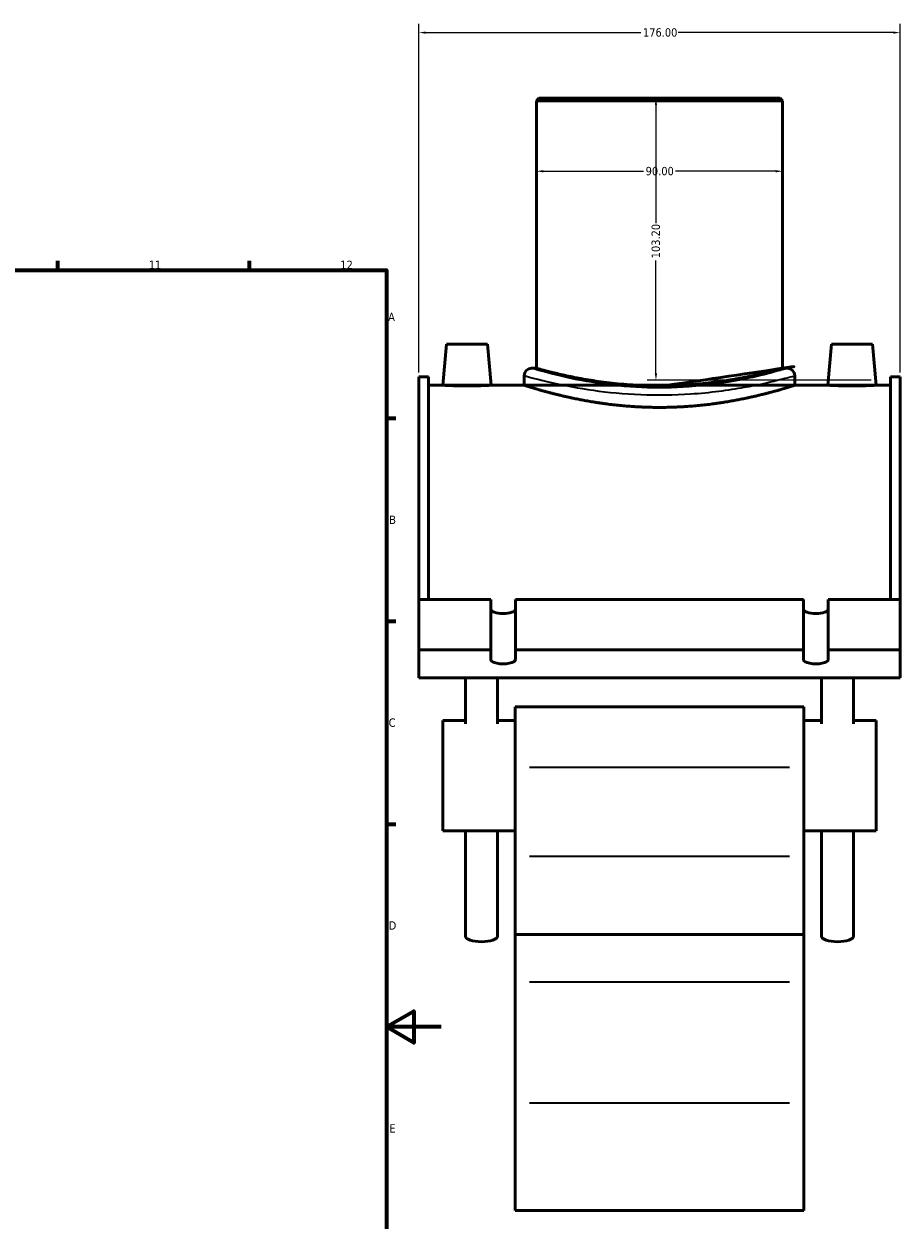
# Model space of a CAD drawing. Header units: millimetres. Extents: x -15 to 1184, y -66 to 1186.
# Tile 4 of 5: x 688 to 1009, y 226 to 664. Entities that reach past the tile are written whole.
import ezdxf

# ---------------------------------------------------------------- set-up
doc = ezdxf.new("R2010")
doc.units = ezdxf.units.MM
for name, color, linetype, lineweight in [('Border (ANSI)', 7, 'Continuous', 70), ('Dimension (ANSI)', 7, 'Continuous', 25), ('Visible (ANSI)', 7, 'Continuous', 50), ('Visible Narrow (ANSI)', 7, 'Continuous', 35)]:
    doc.layers.add(name, color=color, linetype=linetype, lineweight=lineweight)
doc.styles.add('Note Text (ANSI)', font='tahoma.ttf')
doc.dimstyles.new('Default - mm (ANSI)', dxfattribs={"dimtxt": 3.04800009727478, "dimasz": 2.5, "dimexe": 3.175, "dimexo": 1.6002, "dimgap": 0.7999999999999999, "dimtad": 0, "dimtoh": 1, "dimrnd": 1e-08, "dimzin": 4, "dimdsep": 46, "dimtxsty": 'Note Text (ANSI)', "dimcen": 0.09, "dimdle": 10, "dimclrd": 256, "dimclre": 256, "dimclrt": 256, "dimadec": 1, "dimazin": 1, "dimtfac": 1, "dimtofl": 0, "dimtmove": 0, "dimatfit": 3, "dimfxl": 1, "dimtolj": 1, "dimtzin": 4, "dimlwd": -1, "dimlwe": -1, "dimarcsym": 0})

# ---------------------------------------------------------------- blocks, each defined once
blk = doc.blocks.new('Borders Default Border')
at = {"layer": 'Border (ANSI)'}
for p, q in [((700.8333587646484, 574.0000152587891), (700.8333587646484, 577.4480056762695)), ((770.9166717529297, 574.0000152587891), (770.9166717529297, 577.4480056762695)), ((820.9999847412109, 519.7499847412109), (824.4480133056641, 519.7499847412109)), ((820.9999847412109, 445.4999923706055), (824.4480133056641, 445.4999923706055)), ((820.9999847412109, 371.25), (824.4480133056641, 371.25))]:
    blk.add_line(p, q, dxfattribs=at)
at = {"layer": 'Border (ANSI)', "flags": 128}
for points in [[(20, 20), (20, 574.0000152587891), (820.9999847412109, 574.0000152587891), (820.9999847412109, 20), (20, 20)], [(840.9999847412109, 297.0000076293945), (820.9999847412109, 297.0000076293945), (830.9999847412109, 302.773494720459), (830.9999847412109, 291.2265014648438), (820.9999847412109, 297.0000076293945)]]:
    blk.add_lwpolyline(points, dxfattribs=at)
at = {"layer": 'Border (ANSI)', "char_height": 3.048000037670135, "attachment_point": 7, "style": 'Note Text (ANSI)'}
for s, insert in [('11', (734.0437470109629, 574.4)), ('12', (804.1270803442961, 574.4)), ('A', (821.6274943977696, 555.3509999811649)), ('B', (821.9937927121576, 481.1009999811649)), ('C', (821.7996391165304, 406.7966596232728)), ('D', (821.807306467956, 332.600999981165)), ('E', (822.0530731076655, 258.350999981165))]:
    blk.add_mtext(s, dxfattribs=dict(at, insert=insert))
blk = doc.blocks.new('*D6')
at = {"layer": 'Defpoints', "color": 0, "transparency": 16777216}
for p in [(1008.866248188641, 660.9225063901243), (832.866248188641, 534.9648716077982), (1008.866248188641, 534.9648716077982)]:
    blk.add_point(p, dxfattribs=at)
at = {"layer": 'Dimension (ANSI)', "transparency": 16777216}
for p, q in [((832.866248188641, 536.5650716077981), (832.866248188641, 664.0975063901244)), ((1008.866248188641, 536.5650716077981), (1008.866248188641, 664.0975063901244)), ((835.366248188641, 660.9225063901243), (914.02654084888, 660.9225063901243)), ((1006.366248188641, 660.9225063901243), (927.7059555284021, 660.9225063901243))]:
    blk.add_line(p, q, dxfattribs=at)
for points in [[(835.366248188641, 661.339173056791), (835.366248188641, 660.5058397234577), (832.866248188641, 660.9225063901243)], [(1006.366248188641, 661.339173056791), (1006.366248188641, 660.5058397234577), (1008.866248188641, 660.9225063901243)]]:
    blk.add_solid(points, dxfattribs=at)
at = {"layer": 'Dimension (ANSI)', "transparency": 16777216, "insert": (914.82654084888, 662.5089402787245), "char_height": 3.04800009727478, "attachment_point": 1, "style": 'Note Text (ANSI)'}
blk.add_mtext('\\A1;176.00', dxfattribs=at)
blk = doc.blocks.new('*D7')
at = {"layer": 'Defpoints', "color": 0, "transparency": 16777216}
for p in [(920.8662481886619, 636.8648716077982), (919.5632221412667, 533.6620501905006), (999.9213453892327, 533.6620501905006)]:
    blk.add_point(p, dxfattribs=at)
at = {"layer": 'Dimension (ANSI)', "transparency": 16777216}
for p, q in [((919.5632221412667, 634.3648716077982), (919.5632221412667, 591.2045789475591)), ((919.5632221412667, 536.1620501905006), (919.5632221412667, 577.525164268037)), ((998.3211453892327, 533.6620501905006), (916.3882221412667, 533.6620501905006))]:
    blk.add_line(p, q, dxfattribs=at)
for points in [[(919.1465554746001, 634.3648716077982), (919.9798888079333, 634.3648716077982), (919.5632221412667, 636.8648716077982)], [(919.1465554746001, 536.1620501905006), (919.9798888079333, 536.1620501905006), (919.5632221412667, 533.6620501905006)]]:
    blk.add_solid(points, dxfattribs=at)
at = {"layer": 'Dimension (ANSI)', "transparency": 16777216, "insert": (917.9757647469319, 578.3251642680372), "char_height": 3.04800009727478, "attachment_point": 1, "rotation": 90, "style": 'Note Text (ANSI)'}
blk.add_mtext('\\A1;103.20', dxfattribs=at)
blk = doc.blocks.new('*D9')
at = {"layer": 'Defpoints', "color": 0, "transparency": 16777216}
for p in [(875.8662481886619, 610.17508912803), (875.8662481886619, 610.17508912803), (965.8662481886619, 610.17508912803)]:
    blk.add_point(p, dxfattribs=at)
at = {"layer": 'Dimension (ANSI)', "transparency": 16777216}
for p, q in [((878.3662481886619, 610.17508912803), (915.0080828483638, 610.17508912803)), ((963.3662481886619, 610.17508912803), (926.72441352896, 610.17508912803))]:
    blk.add_line(p, q, dxfattribs=at)
for points in [[(878.3662481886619, 610.5917557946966), (878.3662481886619, 609.7584224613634), (875.8662481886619, 610.17508912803)], [(963.3662481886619, 610.5917557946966), (963.3662481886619, 609.7584224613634), (965.8662481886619, 610.17508912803)]]:
    blk.add_solid(points, dxfattribs=at)
at = {"layer": 'Dimension (ANSI)', "transparency": 16777216, "insert": (915.8080828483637, 611.7615230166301), "char_height": 3.04800009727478, "attachment_point": 1, "style": 'Note Text (ANSI)'}
blk.add_mtext('\\A1;90.00', dxfattribs=at)

msp = doc.modelspace()

# ---------------------------------------------------------------- linework, layer by layer
at = {"layer": 'Visible (ANSI)'}
for p, q in [((876.7662481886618, 636.8648716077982), (875.8662481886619, 635.9648716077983)), ((965.8662481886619, 635.9648716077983), (875.8662481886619, 635.9648716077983)), ((875.8662481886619, 635.9648716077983), (875.8662481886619, 538.0648716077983)), ((876.7662481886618, 636.8648716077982), (964.9662481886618, 636.8648716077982)), ((964.9662481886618, 636.8648716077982), (965.8662481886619, 635.9648716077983)), ((965.8662481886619, 635.9648716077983), (965.8662481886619, 538.0648716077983)), ((842.9662481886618, 546.8648716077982), (841.653918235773, 531.8648716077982)), ((842.9662481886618, 546.8648716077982), (857.9662481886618, 546.8648716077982)), ((857.9662481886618, 546.8648716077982), (859.2785781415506, 531.8648716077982)), ((983.7662481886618, 546.8648716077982), (982.453918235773, 531.8648716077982)), ((998.7662481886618, 546.8648716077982), (983.7662481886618, 546.8648716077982)), ((998.7662481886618, 546.8648716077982), (1000.078578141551, 531.8648716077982)), ((832.8662481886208, 453.4262713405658), (832.8662481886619, 534.9648716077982)), ((836.386248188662, 534.9648716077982), (832.8662481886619, 534.9648716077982)), ((836.386248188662, 534.9648716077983), (836.3862481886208, 453.4262713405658)), ((871.3662481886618, 535.3648716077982), (871.3662481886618, 531.8648716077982)), ((875.8662481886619, 538.0648716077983), (874.0662481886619, 538.0648716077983)), ((967.6662481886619, 538.0648716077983), (965.8662481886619, 538.0648716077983)), ((970.3662481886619, 535.3648716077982), (970.3662481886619, 531.8648716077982)), ((1005.346248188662, 534.9648716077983), (1005.346248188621, 453.4262713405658)), ((1008.866248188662, 534.9648716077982), (1005.346248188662, 534.9648716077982)), ((1008.866248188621, 453.4262713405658), (1008.866248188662, 534.9648716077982)), ((836.386248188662, 531.8648716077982), (841.653918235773, 531.8648716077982)), ((859.2785781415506, 531.8648716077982), (871.3662481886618, 531.8648716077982)), ((970.3662481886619, 531.8648716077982), (982.453918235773, 531.8648716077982)), ((1000.078578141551, 531.8648716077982), (1005.346248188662, 531.8648716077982)), ((832.8662481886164, 453.4262713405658), (859.1662481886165, 453.4262713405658)), ((832.8662481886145, 435.0082959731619), (832.8662481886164, 453.4262713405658)), ((859.1662481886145, 435.008295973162), (859.1662481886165, 453.4262713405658)), ((868.1662481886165, 453.4262713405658), (973.5662481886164, 453.4262713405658)), ((868.1662481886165, 453.4262713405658), (868.1662481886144, 435.008295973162)), ((973.5662481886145, 435.008295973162), (973.5662481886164, 453.4262713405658)), ((982.5662481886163, 453.4262713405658), (1008.866248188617, 453.4262713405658)), ((982.5662481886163, 453.4262713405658), (982.5662481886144, 435.008295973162)), ((1008.866248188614, 435.0082959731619), (1008.866248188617, 453.4262713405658)), ((832.8662481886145, 435.0082959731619), (859.1662481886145, 435.008295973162)), ((832.8662481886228, 424.7476916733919), (832.8662481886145, 435.0082959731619)), ((859.1662481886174, 431.4170844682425), (859.1662481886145, 435.008295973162)), ((868.1662481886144, 435.008295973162), (973.5662481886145, 435.008295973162)), ((868.1662481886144, 435.008295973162), (868.1662481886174, 431.4170844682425)), ((973.5662481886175, 431.4170844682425), (973.5662481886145, 435.008295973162)), ((982.5662481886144, 435.008295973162), (1008.866248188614, 435.0082959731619)), ((982.5662481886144, 435.008295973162), (982.5662481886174, 431.4170844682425)), ((1008.866248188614, 435.0082959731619), (1008.866248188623, 424.7476916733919)), ((1008.866248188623, 424.7476916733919), (832.8662481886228, 424.7476916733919)), ((849.8662481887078, 424.7476916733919), (849.8662481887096, 407.8891812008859)), ((861.6262481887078, 424.7476916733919), (861.6262481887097, 407.8891812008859)), ((980.1062481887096, 407.8891812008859), (980.1062481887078, 424.7476916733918)), ((991.8662481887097, 407.8891812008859), (991.8662481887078, 424.7476916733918)), ((868.0662481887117, 414.1449779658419), (868.0662481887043, 392.0739510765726)), ((868.0662481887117, 414.144977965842), (973.6662481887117, 414.144977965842)), ((973.6662481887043, 392.0739510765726), (973.6662481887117, 414.144977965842)), ((841.6662481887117, 409.104977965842), (841.6662481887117, 368.784977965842)), ((841.6662481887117, 409.104977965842), (849.8662481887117, 409.104977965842)), ((861.6262481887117, 409.104977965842), (868.0662481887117, 409.104977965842)), ((973.6662481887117, 409.104977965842), (980.1062481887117, 409.104977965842)), ((991.8662481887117, 409.104977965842), (1000.066248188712, 409.104977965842)), ((1000.066248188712, 368.784977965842), (1000.066248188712, 409.104977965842)), ((868.0662481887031, 359.4816876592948), (868.0662481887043, 392.0739510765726)), ((973.6662481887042, 392.0739510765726), (973.6662481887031, 359.4816876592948)), ((841.6662481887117, 368.784977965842), (868.0662481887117, 368.784977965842)), ((849.8662481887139, 368.784977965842), (849.866248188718, 330.1839285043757)), ((861.6262481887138, 368.784977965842), (861.626248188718, 330.1839285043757)), ((973.6662481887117, 368.784977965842), (1000.066248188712, 368.784977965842)), ((980.106248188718, 330.1839285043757), (980.106248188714, 368.784977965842)), ((991.866248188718, 330.1839285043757), (991.8662481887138, 368.784977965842)), ((868.066248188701, 330.8648716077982), (868.0662481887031, 359.4816876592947)), ((973.6662481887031, 359.4816876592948), (973.666248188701, 330.8648716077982)), ((868.0662481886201, 330.8648716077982), (868.066248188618, 313.5454989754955)), ((868.0662481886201, 330.8648716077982), (973.6662481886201, 330.8648716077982)), ((973.666248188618, 313.5454989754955), (973.6662481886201, 330.8648716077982)), ((868.0662481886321, 269.2700939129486), (868.066248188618, 313.5454989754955)), ((973.666248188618, 313.5454989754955), (973.6662481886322, 269.2700939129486)), ((868.0662481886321, 269.2700939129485), (868.0662481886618, 229.8648716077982)), ((973.6662481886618, 229.8648716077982), (973.6662481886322, 269.2700939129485)), ((868.0662481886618, 229.8648716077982), (973.6662481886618, 229.8648716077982))]:
    msp.add_line(p, q, dxfattribs=at)
for centre, start, end in [((874.0662481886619, 535.3648716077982), 90, 180), ((967.6662481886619, 535.3648716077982), 0, 90)]:
    msp.add_arc(centre, 2.7, start, end, dxfattribs=at)
for centre, major_axis, ratio, start_param, end_param in [((863.6662481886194, 449.8350598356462), (-4.500000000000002, 0), 0.3420201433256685, 0, 3.141592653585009), ((978.0662481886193, 449.8350598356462), (-4.500000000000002, 0), 0.3420201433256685, 0, 3.141592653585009), ((863.6662481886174, 431.4170844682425), (4.500000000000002, 0), 0.3420201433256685, 3.141592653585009, 6.283185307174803), ((978.0662481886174, 431.4170844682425), (4.500000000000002, 0), 0.3420201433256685, 3.141592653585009, 6.283185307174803), ((855.746248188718, 330.1839285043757), (5.879999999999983, 0), 0.3420201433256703, 3.141592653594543, 6.283185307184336), ((985.986248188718, 330.1839285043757), (-5.879999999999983, 0), 0.3420201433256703, 4.750283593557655e-12, 3.141592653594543)]:
    msp.add_ellipse(centre, major_axis=major_axis, ratio=ratio, start_param=start_param, end_param=end_param, dxfattribs=at)
for points, knots in [([(920.8662481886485, 531.6564734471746), (918.0244305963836, 531.6564734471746), (915.090726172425, 531.7368785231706), (909.2649982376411, 532.0633602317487), (906.3728988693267, 532.3091457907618), (900.8342654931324, 532.9230188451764), (898.183031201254, 533.290962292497), (893.2838006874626, 534.0761464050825), (891.0358481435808, 534.49258330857), (887.0574769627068, 535.2936487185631), (885.1886000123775, 535.7068164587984), (881.889722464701, 536.4801541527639), (880.4594857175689, 536.8395940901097), (878.1585139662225, 537.4362137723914), (877.2859512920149, 537.6733866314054), (876.1396706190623, 537.9878152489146), (875.866248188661, 538.0648716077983), (875.8662481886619, 538.0648716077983)], [0, 0, 0, 0, 0.8525452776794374, 0.8525452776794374, 1.705090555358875, 1.705090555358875, 2.557635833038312, 2.557635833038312, 3.41018111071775, 3.41018111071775, 4.26253824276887, 4.26253824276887, 5.114895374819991, 5.114895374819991, 5.967252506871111, 5.967252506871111, 6.819609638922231, 6.819609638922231, 6.819609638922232, 6.819609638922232]), ([(965.8662481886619, 538.0648716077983), (965.8662481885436, 538.0648716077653), (965.5928257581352, 537.9878152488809), (964.4465450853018, 537.6733866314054), (963.5739824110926, 537.4362137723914), (961.2730106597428, 536.8395940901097), (959.8427739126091, 536.4801541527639), (956.5438963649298, 535.7068164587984), (954.6750194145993, 535.2936487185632), (950.696648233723, 534.49258330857), (948.4486956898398, 534.0761464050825), (943.5494651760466, 533.290962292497), (940.8982308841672, 532.9230188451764), (935.3595975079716, 532.3091457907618), (932.4674981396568, 532.0633602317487), (926.6417702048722, 531.7368785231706), (923.7080657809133, 531.6564734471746), (920.8662481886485, 531.6564734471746)], [20.4588289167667, 20.4588289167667, 20.45882891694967, 20.45882891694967, 21.31118604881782, 21.31118604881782, 22.16354318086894, 22.16354318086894, 23.01590031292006, 23.01590031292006, 23.86825744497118, 23.86825744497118, 24.72080272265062, 24.72080272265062, 25.57334800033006, 25.57334800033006, 26.4258932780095, 26.4258932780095, 27.27843855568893, 27.27843855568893, 27.27843855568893, 27.27843855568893]), ([(859.2785781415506, 531.8648716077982), (859.2785781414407, 531.8648716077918), (859.0580301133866, 531.8517761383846), (858.1605819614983, 531.8043808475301), (857.4836796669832, 531.7707537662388), (855.9203230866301, 531.707490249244), (854.9293471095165, 531.6737454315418), (852.7565505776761, 531.6261071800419), (851.5747024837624, 531.6129049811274), (849.357793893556, 531.6129049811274), (848.1759457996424, 531.6261071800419), (846.0031492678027, 531.6737454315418), (845.0121732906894, 531.707490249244), (843.4488167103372, 531.7707537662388), (842.7719144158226, 531.80438084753), (841.8744662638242, 531.8517761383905), (841.6539182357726, 531.8648716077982), (841.653918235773, 531.8648716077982)], [1.329765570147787, 1.329765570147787, 1.329765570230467, 1.329765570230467, 1.662112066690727, 1.662112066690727, 1.994458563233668, 1.994458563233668, 2.326994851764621, 2.326994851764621, 2.659531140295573, 2.659531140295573, 2.992067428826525, 2.992067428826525, 3.324603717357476, 3.324603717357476, 3.656950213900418, 3.656950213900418, 3.989296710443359, 3.989296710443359, 3.989296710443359, 3.989296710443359]), ([(970.3662481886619, 531.8648716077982), (970.3662481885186, 531.8648716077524), (970.0644042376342, 531.7675790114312), (968.800864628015, 531.370915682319), (967.8395109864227, 531.0717950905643), (965.306736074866, 530.3192453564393), (963.7333033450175, 529.8658002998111), (960.1064486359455, 528.8895179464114), (958.0527595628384, 528.3675781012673), (953.682461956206, 527.354518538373), (951.2128470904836, 526.8270943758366), (945.8292175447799, 525.830981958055), (942.9152203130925, 525.3633092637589), (936.8246740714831, 524.581832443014), (933.6428547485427, 524.2682404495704), (927.2297457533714, 523.8512844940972), (923.9983594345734, 523.7483288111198), (917.734136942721, 523.7483288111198), (914.5027506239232, 523.8512844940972), (908.0896416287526, 524.2682404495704), (904.9078223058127, 524.581832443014), (898.8172760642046, 525.3633092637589), (895.9032788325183, 525.830981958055), (890.5196492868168, 526.8270943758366), (888.0500344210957, 527.354518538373), (883.6797368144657, 528.3675781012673), (881.6260477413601, 528.8895179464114), (877.9991930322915, 529.8658002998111), (876.4257603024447, 530.3192453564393), (873.8929853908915, 531.0717950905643), (872.9316317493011, 531.370915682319), (871.6680921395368, 531.7675790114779), (871.366248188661, 531.8648716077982), (871.3662481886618, 531.8648716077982)], [7.51561178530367, 7.51561178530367, 7.515611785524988, 7.515611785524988, 8.454881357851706, 8.454881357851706, 9.394150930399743, 9.394150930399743, 10.33342050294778, 10.33342050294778, 11.27269007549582, 11.27269007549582, 12.2123234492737, 12.2123234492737, 13.15195682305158, 13.15195682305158, 14.09159019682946, 14.09159019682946, 15.03122357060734, 15.03122357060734, 15.97085694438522, 15.97085694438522, 16.9104903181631, 16.9104903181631, 17.85012369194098, 17.85012369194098, 18.78975706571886, 18.78975706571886, 19.7290266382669, 19.7290266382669, 20.66829621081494, 20.66829621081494, 21.60756578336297, 21.60756578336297, 22.54683535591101, 22.54683535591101, 22.54683535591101, 22.54683535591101]), ([(1000.078578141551, 531.8648716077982), (1000.078578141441, 531.8648716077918), (999.8580301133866, 531.8517761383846), (998.9605819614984, 531.80438084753), (998.2836796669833, 531.7707537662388), (996.7203230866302, 531.707490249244), (995.7293471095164, 531.6737454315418), (993.5565505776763, 531.6261071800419), (992.3747024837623, 531.6129049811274), (991.2662481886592, 531.6129049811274), (990.157793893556, 531.6129049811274), (988.9759457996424, 531.6261071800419), (986.8031492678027, 531.6737454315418), (985.8121732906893, 531.707490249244), (984.2488167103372, 531.7707537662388), (983.5719144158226, 531.8043808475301), (982.6744662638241, 531.8517761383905), (982.4539182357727, 531.8648716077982), (982.453918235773, 531.8648716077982)], [3.98929671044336, 3.98929671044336, 3.98929671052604, 3.98929671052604, 4.3216432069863, 4.3216432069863, 4.653989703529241, 4.653989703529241, 4.986525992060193, 4.986525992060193, 5.319062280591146, 5.319062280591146, 5.319062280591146, 5.651598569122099, 5.651598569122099, 5.984134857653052, 5.984134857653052, 6.316481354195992, 6.316481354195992, 6.648827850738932, 6.648827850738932, 6.648827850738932, 6.648827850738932])]:
    msp.add_open_spline(points, degree=3, knots=knots, dxfattribs=at)
at = {"layer": 'Visible Narrow (ANSI)'}
for p, q in [((873.3462481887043, 392.0739510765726), (968.3862481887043, 392.0739510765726)), ((873.3462481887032, 359.4816876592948), (968.386248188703, 359.4816876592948)), ((873.346248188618, 313.5454989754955), (968.3862481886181, 313.5454989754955)), ((873.3462481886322, 269.2700939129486), (968.3862481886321, 269.2700939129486))]:
    msp.add_line(p, q, dxfattribs=at)
for points, knots in [([(871.9830720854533, 535.193115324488), (872.1484468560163, 535.1477576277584), (872.3471044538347, 535.093394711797), (874.2614103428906, 534.5709808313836), (877.6891849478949, 533.642026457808), (886.4080906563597, 531.7206224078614), (891.2519848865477, 530.7804254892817), (902.0164281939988, 529.2621489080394), (907.9100487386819, 528.6842304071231), (920.0473858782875, 528.1917752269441), (926.2799577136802, 528.2806509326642), (939.405096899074, 529.1587261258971), (946.152396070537, 530.0821688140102), (956.6914857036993, 531.9748328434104), (960.7853535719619, 532.9050272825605), (966.7928602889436, 534.3777240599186), (968.8018596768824, 534.9321783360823), (969.7454608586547, 535.1925640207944), (969.7479140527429, 535.1932409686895), (969.7503599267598, 535.1939158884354)], [-36.80429084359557, -36.80429084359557, -36.80429084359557, -36.80429084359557, -36.5000225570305, -36.5000225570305, -34.29169257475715, -34.29169257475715, -32.4772668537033, -32.4772668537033, -30.70750180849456, -30.70750180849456, -28.94217081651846, -28.94217081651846, -26.81227575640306, -26.81227575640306, -25.00515606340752, -25.00515606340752, -23.28885541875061, -23.28885541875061, -23.28436832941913, -23.28436832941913, -23.28436832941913, -23.28436832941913]), ([(967.0839538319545, 537.8910037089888), (967.0816413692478, 537.8903172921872), (967.0793219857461, 537.8896288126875), (966.187189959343, 537.6248075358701), (964.2877723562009, 537.0609082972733), (958.6079478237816, 535.5631245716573), (954.7373818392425, 534.6170845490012), (944.7731516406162, 532.6921795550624), (938.3938869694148, 531.7530062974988), (925.9846644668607, 530.8599733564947), (920.0920510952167, 530.7695836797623), (908.6167505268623, 531.2704276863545), (903.0446001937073, 531.8581908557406), (892.8673083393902, 533.4023308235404), (888.2876265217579, 534.3585437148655), (880.0442974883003, 536.312678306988), (876.8034924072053, 537.2574571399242), (874.993603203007, 537.7887701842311), (874.8057814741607, 537.8440591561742), (874.6494271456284, 537.8901895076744)], [23.28436832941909, 23.28436832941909, 23.28436832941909, 23.28436832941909, 23.28885541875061, 23.28885541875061, 25.00515606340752, 25.00515606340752, 26.81227575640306, 26.81227575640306, 28.94217081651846, 28.94217081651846, 30.70750180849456, 30.70750180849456, 32.4772668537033, 32.4772668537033, 34.29169257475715, 34.29169257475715, 36.5000225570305, 36.5000225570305, 36.80429084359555, 36.80429084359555, 36.80429084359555, 36.80429084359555])]:
    msp.add_open_spline(points, degree=3, knots=knots, dxfattribs=at)

# ---------------------------------------------------------------- block references
msp.add_blockref('Borders Default Border', (0, 0))

# ---------------------------------------------------------------- dimensions: what is measured, and where the dimension line sits
at = {"layer": 'Dimension (ANSI)'}
for base, p1, p2, angle, override, picture, middle in [((1008.866248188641, 660.9225063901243), (832.866248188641, 534.9648716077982), (1008.866248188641, 534.9648716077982), 180, {"dimtoh": 0, "dimdec": 2, "dimtp": 0, "dimtm": -0, "dimtdec": 2, "dimatfit": 1}, '*D6', (920.8662481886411, 660.9225063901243)), ((919.5632221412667, 533.6620501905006), (920.8662481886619, 636.8648716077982), (999.9213453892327, 533.6620501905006), 90, {"dimtoh": 0, "dimdec": 2, "dimse1": 1, "dimtp": 0, "dimtm": -0, "dimtdec": 2, "dimatfit": 1}, '*D7', (919.5632221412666, 584.3648716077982)), ((875.8662481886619, 610.17508912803), (965.8662481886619, 610.17508912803), (875.8662481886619, 610.17508912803), 180, {"dimtoh": 0, "dimdec": 2, "dimse1": 1, "dimse2": 1, "dimtp": 0, "dimtm": -0, "dimtdec": 2, "dimatfit": 1}, '*D9', (920.8662481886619, 610.17508912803))]:
    dim = msp.add_linear_dim(base=base, p1=p1, p2=p2, angle=angle, dimstyle='Default - mm (ANSI)', override=override, dxfattribs=at)
    dim.commit()
    dim.dimension.update_dxf_attribs({"geometry": picture, "text_midpoint": middle, "dimtype": 160})

doc.saveas('drawing.dxf')
